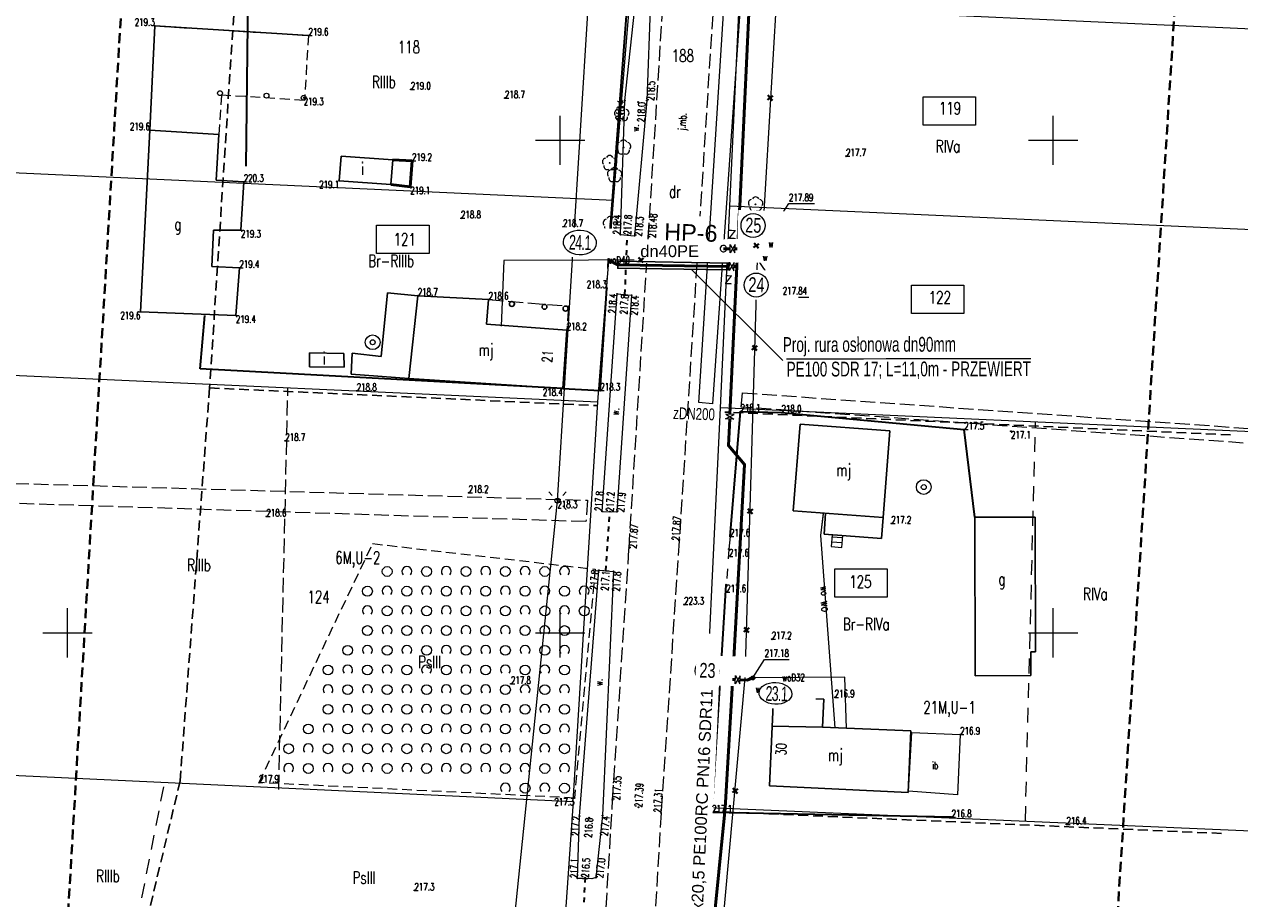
# Model space of a CAD drawing. Header units: metres. Extents: x 7496982 to 7497528, y 5603168 to 5605598.
# Tile 37 of 74: x 7497096 to 7497219, y 5604073 to 5604162. Entities that reach past the tile are written whole.
import ezdxf
from ezdxf.enums import TextEntityAlignment as Align

# ---------------------------------------------------------------- set-up
doc = ezdxf.new("R2010")
doc.units = ezdxf.units.M
doc.header["$MEASUREMENT"] = 0
for name, pattern in [('1', [0]), ('1_SUEP_A', [0]), ('1_SUEP_B', [0]), ('1_SUWP', [0]), ('2', [1.5, 1, -0.5]), ('2_OTDI', [0]), ('2_OTDN_A', [2, 1, -1]), ('2_OTKJ', [2, 1.5, -0.5]), ('2_OTKR', [0]), ('2_OTKR_A', [2, 1, -1]), ('2_OTKZ_A', [1, 0.5, -0.5]), ('2_OTOB', [2, 1, -1]), ('2_OTOF', [0]), ('2_OTOO', [0]), ('2_OTZK', [1.5, 1, -0.5]), ('4', [2.5, 1.5, -1]), ('7', [2, 1.5, -0.5]), ('BUD', [0]), ('GDE', [0]), ('GUK', [2, 1.5, -0.5])]:
    doc.linetypes.add(name, pattern=pattern)
doc.layers.get('0').update_dxf_attribs({"color": 250, "linetype": 'CONTINUOUS', "lineweight": 100})
for name, color, linetype, lineweight in [('! IS_opis woda', 7, 'CONTINUOUS', 9), ('! IS_woda', 5, 'CONTINUOUS', 50), ('! r.o.', 7, 'CONTINUOUS', 30), ('!!_IS_Woda', 5, 'CONTINUOUS', 50), ('!_gaz', 40, 'CONTINUOUS', 40), ('!COPIS', 7, 'CONTINUOUS', 15), ('2_granice działek', 6, 'CONTINUOUS', 20), ('_MAPA_L_0', 7, '1', 18), ('EADOD_T_0', 6, 'CONTINUOUS', 25), ('EBTOO_T_0', 14, 'CONTINUOUS', 25), ('EBTOO_T_0_T_0', 14, 'CONTINUOUS', 0), ('EBTPO_L_2', 154, '1', 18), ('EBUOA_T_1', 14, 'CONTINUOUS', 25), ('EBUPO_L_1', 14, '4', 18), ('EBUPO_L_1_L_0', 14, '1', 0), ('EBUPP_L_0', 14, 'BUD', 50), ('EBUPP_L_1', 250, 'BUD', 30), ('EBUPP_L_3', 250, 'BUD', 30), ('EDZPD_L_0', 3, 'GDE', 18), ('EDZPP_T_0', 7, 'CONTINUOUS', 18), ('EDZTD_T_0', 3, 'CONTINUOUS', 18), ('EKLPK_L_0', 90, 'GUK', 18), ('EKLTK_T_0', 90, 'CONTINUOUS', 25), ('EUZOU_T_0', 90, 'CONTINUOUS', 25), ('EUZPU_L_0', 90, '4', 18), ('OTD_E_T_7', 7, 'CONTINUOUS', 0), ('OTD_L_12', 7, '2_OTDN_A', 18), ('OTD_L_14', 7, '2_OTDI', 18), ('OTK_E_T_0', 7, 'CONTINUOUS', 0), ('OTK_E_T_4', 7, 'CONTINUOUS', 0), ('OTK_L_0', 7, '2_OTKJ', 18), ('OTK_L_5', 7, '2_OTKR_A', 18), ('OTK_L_8', 7, '2_OTKZ_A', 35), ('OTO_L_0', 7, '2_OTOO', 35), ('OTO_L_1', 7, '2_OTOB', 18), ('OTO_L_2', 7, '2_OTOF', 18), ('OTR_T_0', 7, 'CONTINUOUS', 18), ('OTR_T_1', 7, 'CONTINUOUS', 18), ('OTZ_L_1', 7, '2_OTZK', 18), ('OTZ_T_0', 3, 'CONTINUOUS', 18), ('PLAN_L_0', 214, '2', 30), ('PLAN_T_0', 214, 'CONTINUOUS', 30), ('SUE_T_3', 7, 'CONTINUOUS', 18), ('SUEP_L_0', 1, '1_SUEP_A', 18), ('SUP_T_2', 7, 'CONTINUOUS', 18), ('SUW_E_T_2', 5, 'CONTINUOUS', 0), ('SUW_T_2', 5, 'CONTINUOUS', 18), ('SUW_T_3', 5, 'CONTINUOUS', 18), ('SUW_T_5', 5, 'CONTINUOUS', 18), ('SUWP_E_T_0', 5, 'CONTINUOUS', 0), ('SUWP_L_0', 5, '1_SUWP', 18), ('SUWR_T_0', 5, 'CONTINUOUS', 18), ('SZZPZ_T_0_T_0', 7, 'CONTINUOUS', 0), ('UEEPA_T_2_T_0', 1, 'CONTINUOUS', 0), ('UWWOO_T_0_T_0', 5, 'CONTINUOUS', 0), ('UWWPO_L_0_L_0', 5, '1', 0), ('ZAKRES_L_0', 1, '2', 40), ('ZAKRES_L_0_a', 1, '2', 40)]:
    doc.layers.add(name, color=color, linetype=linetype, lineweight=lineweight)
doc.layers.add('view', color=7, linetype='CONTINUOUS')
doc.styles.add('ARIAL', font='arial.ttf', dxfattribs={"width": 0.8})
doc.styles.add('R', font='arial.ttf')
doc.styles.get("Standard").update_dxf_attribs({"font": 'Simplex.SHX', "width": 0.75})

# ---------------------------------------------------------------- blocks, each defined once
blk = doc.blocks.new('1_SUEO_W')
at = {"linetype": 'Continuous'}
for p, q in [((-0.53035, 0.53035), (-0.8839, 0.8839)), ((0.53035, 0.53035), (0.8839, 0.8839)), ((-0.53035, -0.53035), (-0.8839, -0.8839)), ((0.53035, -0.53035), (0.8839, -0.8839))]:
    blk.add_line(p, q, dxfattribs=at)
blk.add_circle((0, 0), 0.025, dxfattribs=at)
blk = doc.blocks.new('2_OTZK')
at = {"linetype": 'Continuous'}
for centre in [(-1, 1), (1, -1)]:
    blk.add_circle(centre, 0.5, dxfattribs=at)
for centre, start, end in [((1, 1), 318.5904, 221.4096), ((-1, -1), 318.7031, 221.2969)]:
    blk.add_arc(centre, 0.5, start, end, dxfattribs=at)
blk = doc.blocks.new('BUJ')
at = {"linetype": 'Continuous'}
blk.add_circle((0, 0), 0.25, dxfattribs=at)
blk = doc.blocks.new('GRT')
at = {"linetype": 'Continuous'}
blk.add_circle((0, 0), 0.25, dxfattribs=at)
blk = doc.blocks.new('1_SUPP')
at = {"linetype": 'Continuous'}
blk.add_circle((0, 0), 0.25, dxfattribs=at)
blk = doc.blocks.new('1_SUWH')
at = {"linetype": 'Continuous'}
for p, q in [((0, 1), (-0.35355, 0.64645)), ((0, 1), (0.35355, 0.64645)), ((0, 0.5), (0, 1))]:
    blk.add_line(p, q, dxfattribs=at)
blk.add_circle((0, 0), 0.5, dxfattribs=at)
blk = doc.blocks.new('1_SUWS')
at = {"linetype": 'Continuous'}
for radius in [0.75, 0.25]:
    blk.add_circle((0, 0), radius, dxfattribs=at)
blk = doc.blocks.new('1_SUWW')
at = {"linetype": 'Continuous'}
for radius in [0.2, 0.175, 0.15, 0.125, 0.1, 0.075, 0.05, 0.025, 0.00715]:
    blk.add_circle((0, 0), radius, dxfattribs=at)
blk = doc.blocks.new('1_SUPS')
at = {"linetype": 'Continuous'}
blk.add_circle((0, 0), 0.0625, dxfattribs=at)
blk = doc.blocks.new('2_OTZL')
at = {"linetype": 'Continuous'}
blk.add_circle((0, 0), 0.045, dxfattribs=at)
for centre, start, end in [((-0.36, 0.12), 102.1445, 221.86), ((0, 0.38), 30.1401, 149.8599), ((0.36, 0.12), 318.14, 77.8555), ((-0.22, -0.3), 174.1482, 293.8542), ((0.22, -0.3), 246.1458, 5.8518)]:
    blk.add_arc(centre, 0.375, start, end, dxfattribs=at)
blk = doc.blocks.new('2_OTRS')
at = {"linetype": 'Continuous'}
blk.add_circle((0, 0), 0.045, dxfattribs=at)
blk = doc.blocks.new('2_OTRN')
at = {"linetype": 'Continuous'}
blk.add_circle((0, 0), 0.045, dxfattribs=at)
blk = doc.blocks.new('DLI')
at = {"linetype": 'Continuous'}
blk.add_circle((0, 0), 0.045, dxfattribs=at)
for centre, start, end in [((-0.36, 0.12), 102.1445, 221.86), ((0, 0.38), 30.1401, 149.8599), ((0.36, 0.12), 318.14, 77.8555), ((-0.22, -0.3), 174.1482, 293.8542), ((0.22, -0.3), 246.1458, 5.8518)]:
    blk.add_arc(centre, 0.375, start, end, dxfattribs=at)
blk = doc.blocks.new('SLS')
at = {"linetype": 'Continuous'}
blk.add_circle((0, 0), 0.25, dxfattribs=at)
blk = doc.blocks.new('LAT')
at = {"linetype": 'Continuous'}
for p, q in [((-0.53035, 0.53035), (-0.8839, 0.8839)), ((0.53035, 0.53035), (0.8839, 0.8839)), ((-0.53035, -0.53035), (-0.8839, -0.8839)), ((0.53035, -0.53035), (0.8839, -0.8839))]:
    blk.add_line(p, q, dxfattribs=at)
blk = doc.blocks.new('krzyż')
at = {"layer": '!_gaz', "color": 1, "linetype": 'ByBlock'}
for points in [[(-0.49, 0.45), (0.49, -0.45)], [(-0.43, -0.58), (0.4, 0.54)]]:
    blk.add_lwpolyline(points, dxfattribs=at)
blk = doc.blocks.new('Hydrant_P-Poż_215')
at = {"layer": 'view', "color": 5, "linetype": 'Continuous', "const_width": 0.005}
for points in [[(0.12, 0.03, 1.579272), (-0.05, -0.11)], [(0.05, -0.11, 0.219529), (0.11, -0.03)]]:
    blk.add_lwpolyline(points, format="xyb", dxfattribs=at)
blk.add_lwpolyline([(-0.1, 0, 1), (0.1, 0, 1)], format="xyb", close=True, dxfattribs=at)
for points in [[(0.1, 0.03), (0.13, 0.03)], [(0.1, 0.03), (0.1, -0.03)], [(0.1, 0.01), (0.1, 0.01)], [(0.13, -0.03), (0.13, 0.03)], [(-0.05, -0.09), (-0.05, -0.15)], [(0.05, -0.15), (-0.05, -0.15)], [(0.05, -0.09), (0.05, -0.15)], [(0.1, -0.01), (0.1, -0.01)], [(0.1, -0.03), (0.13, -0.03)]]:
    blk.add_lwpolyline(points, dxfattribs=at)

msp = doc.modelspace()

# ---------------------------------------------------------------- linework, layer by layer
at = {"layer": '! IS_woda', "linetype": 'Continuous'}
for points in [[(7497181.81268, 5604392.82949), (7497180.82927, 5604372.77346), (7497179.33016, 5604342.19979), (7497179.08177, 5604337.13408), (7497178.19271, 5604315.69347), (7497178.02149, 5604311.37285), (7497177.11554, 5604285.81735), (7497177.05669, 5604284.09051), (7497176.68777, 5604279.23079), (7497176.35692, 5604269.93232), (7497175.31386, 5604268.98483), (7497175.2387, 5604266.42864), (7497174.25034, 5604249.37373), (7497172.62902, 5604237.28557), (7497171.86829, 5604221.45711), (7497171.05889, 5604203.91297), (7497171.03487, 5604203.40292), (7497170.99456, 5604202.49266), (7497170.08889, 5604183.32292), (7497170.08889, 5604183.32292), (7497169.90896, 5604179.50769), (7497169.1589, 5604163.60307), (7497168.2089, 5604143.30301), (7497168.19109, 5604142.92654)], [(7497168.19109, 5604142.92654), (7497167.91905, 5604137.17448), (7497167.4825, 5604127.94383), (7497167.21442, 5604122.18423)], [(7497167.19213, 5604121.70518), (7497167.06667, 5604119.00966), (7497168.70659, 5604117.09104), (7497167.50514, 5604095.5345), (7497166.72676, 5604082.18713), (7497164.81883, 5604063.1353)]]:
    msp.add_lwpolyline(points, dxfattribs=at)
at = {"layer": '!!_IS_Woda', "lineweight": 13}
msp.add_lwpolyline([(7497166.76673, 5604121.71412), (7497167.63432, 5604122.1754), (7497166.79099, 5604122.19313), (7497167.61007, 5604121.6964)], close=True, dxfattribs=at)
at = {"layer": '2_granice działek', "linetype": 'Continuous', "lineweight": 0}
for points in [[(7497186.82575, 5604154.40599), (7497192.13764, 5604154.40599), (7497192.13764, 5604151.53265), (7497186.82575, 5604151.53265)], [(7497185.63341, 5604135.28738), (7497190.94529, 5604135.28738), (7497190.94529, 5604132.41404), (7497185.63341, 5604132.41404)], [(7497177.84559, 5604106.49098), (7497183.15747, 5604106.49098), (7497183.15747, 5604103.61764), (7497177.84559, 5604103.61764)]]:
    msp.add_lwpolyline(points, close=True, dxfattribs=at)
at = {"layer": '2_granice działek', "color": 4, "linetype": 'Continuous', "lineweight": 0}
msp.add_lwpolyline([(7497131.36499, 5604141.37791), (7497136.67688, 5604141.37791), (7497136.67688, 5604138.50457), (7497131.36499, 5604138.50457)], close=True, dxfattribs=at)
at = {"layer": '_MAPA_L_0', "linetype": '1'}
for p, q in [((7497150, 5604147.5), (7497150, 5604152.5)), ((7497200, 5604147.5), (7497200, 5604152.5)), ((7497147.5, 5604150), (7497152.5, 5604150)), ((7497197.5, 5604150), (7497202.5, 5604150)), ((7497100, 5604097.5), (7497100, 5604102.5)), ((7497150, 5604097.5), (7497150, 5604102.5)), ((7497200, 5604097.5), (7497200, 5604102.5)), ((7497097.5, 5604100), (7497102.5, 5604100)), ((7497147.5, 5604100), (7497152.5, 5604100)), ((7497197.5, 5604100), (7497202.5, 5604100))]:
    msp.add_line(p, q, dxfattribs=at)
at = {"layer": 'EBTPO_L_2', "linetype": '1'}
for p, q in [((7497177.58435, 5604109.94659), (7497177.49176, 5604108.74294)), ((7497178.57, 5604108.66), (7497178.66259, 5604109.86365)), ((7497177.49176, 5604108.74294), (7497178.57, 5604108.66)), ((7497177.53011, 5604109.24147), (7497178.60835, 5604109.15853)), ((7497177.56846, 5604109.74), (7497178.6467, 5604109.65705))]:
    msp.add_line(p, q, dxfattribs=at)
at = {"layer": 'EBUPO_L_1', "linetype": '7'}
for p, q in [((7497108.841, 5604161.62), (7497124.449, 5604160.644)), ((7497142.73, 5604133.827), (7497150.83, 5604133.16)), ((7497150.83, 5604133.16), (7497150.655, 5604130.73))]:
    msp.add_line(p, q, dxfattribs=at)
at = {"layer": 'EBUPO_L_1', "linetype": '2'}
for p, q in [((7497124.449, 5604160.644), (7497124.03706, 5604154.05641)), ((7497115.622, 5604154.583), (7497115.348, 5604150.585)), ((7497124.03706, 5604154.05641), (7497115.622, 5604154.583))]:
    msp.add_line(p, q, dxfattribs=at)
at = {"layer": 'EBUPO_L_1_L_0', "linetype": '7'}
for p, q in [((7497142.73, 5604133.827), (7497150.83, 5604133.16)), ((7497150.83, 5604133.16), (7497150.655, 5604130.73))]:
    msp.add_line(p, q, dxfattribs=at)
at = {"layer": 'EBUPP_L_0', "linetype": '1'}
for p, q in [((7497134.953, 5604147.926), (7497133.005, 5604148.011)), ((7497134.776, 5604145.285), (7497134.953, 5604147.926)), ((7497132.813, 5604145.499), (7497134.776, 5604145.285))]:
    msp.add_line(p, q, dxfattribs=at)
at = {"layer": 'EBUPP_L_1', "linetype": '1'}
for p, q in [((7497108.841, 5604161.62), (7497108.354, 5604151.026)), ((7497124.449, 5604160.644), (7497108.841, 5604161.62)), ((7497107.385, 5604132.59), (7497108.354, 5604151.026)), ((7497108.354, 5604151.026), (7497115.348, 5604150.585)), ((7497115.348, 5604150.585), (7497115.08958, 5604145.94347)), ((7497127.56, 5604145.885), (7497127.757, 5604148.394)), ((7497127.757, 5604148.394), (7497133.005, 5604148.011)), ((7497133.005, 5604148.011), (7497132.813, 5604145.499)), ((7497117.882, 5604145.788), (7497115.08958, 5604145.94347)), ((7497117.882, 5604145.788), (7497117.597, 5604140.888)), ((7497132.813, 5604145.499), (7497127.56, 5604145.885)), ((7497114.807, 5604140.868), (7497114.636, 5604137.171)), ((7497117.597, 5604140.888), (7497114.807, 5604140.868)), ((7497114.636, 5604137.171), (7497117.436, 5604137.043)), ((7497117.436, 5604137.043), (7497117.077, 5604132.221)), ((7497131.835, 5604128.043), (7497132.47, 5604134.497)), ((7497135.539, 5604134.222), (7497134.642, 5604125.818)), ((7497142.73, 5604133.827), (7497135.539, 5604134.222)), ((7497142.508, 5604131.346), (7497142.73, 5604133.827)), ((7497107.385, 5604132.59), (7497117.077, 5604132.221)), ((7497150.655, 5604130.73), (7497142.508, 5604131.346)), ((7497150.655, 5604130.73), (7497150.25, 5604124.812)), ((7497124.539, 5604127), (7497124.542, 5604128.419)), ((7497124.542, 5604128.419), (7497128.019, 5604128.34)), ((7497128.056, 5604126.96), (7497128.019, 5604128.34)), ((7497128.891, 5604128.379), (7497128.776, 5604126.254)), ((7497128.891, 5604128.379), (7497131.835, 5604128.043)), ((7497128.056, 5604126.96), (7497124.539, 5604127)), ((7497128.776, 5604126.254), (7497134.642, 5604125.818)), ((7497134.642, 5604125.818), (7497150.25, 5604124.812)), ((7497174.35, 5604121.19), (7497173.62, 5604112.39)), ((7497183.45, 5604120.49), (7497174.35, 5604121.19)), ((7497182.77276, 5604111.68594), (7497183.45, 5604120.49)), ((7497173.62, 5604112.39), (7497182.77276, 5604111.68594)), ((7497176.76, 5604110.01), (7497176.92353, 5604112.13588)), ((7497182.77276, 5604111.68594), (7497182.60924, 5604109.56006)), ((7497176.76, 5604110.01), (7497182.60924, 5604109.56006)), ((7497171.22, 5604084.45), (7497171.64, 5604093.45)), ((7497171.64, 5604093.45), (7497176.74, 5604093.24)), ((7497176.74, 5604093.24), (7497176.62293, 5604090.39691)), ((7497185.56, 5604090.04), (7497176.62293, 5604090.39691)), ((7497185.31, 5604083.78), (7497185.56, 5604090.04)), ((7497185.31, 5604083.78), (7497171.22, 5604084.45))]:
    msp.add_line(p, q, dxfattribs=at)
at = {"layer": 'EBUPP_L_1', "linetype": 'BUD'}
for p, q in [((7497132.47, 5604134.497), (7497135.539, 5604134.222)), ((7497171.5, 5604090.5), (7497176.62293, 5604090.39691))]:
    msp.add_line(p, q, dxfattribs=at)
at = {"layer": 'EBUPP_L_3', "linetype": '1'}
for p, q in [((7497192.05898, 5604111.72631), (7497198.18466, 5604111.74199)), ((7497192.10017, 5604095.63172), (7497192.05898, 5604111.72631)), ((7497198.18466, 5604111.74199), (7497198.21968, 5604098.05886)), ((7497198.21968, 5604098.05886), (7497197.73046, 5604098.05761)), ((7497197.73046, 5604098.05761), (7497197.73663, 5604095.64614)), ((7497197.73663, 5604095.64614), (7497192.10017, 5604095.63172))]:
    msp.add_line(p, q, dxfattribs=at)
at = {"layer": 'EDZPD_L_0', "linetype": 'GDE'}
for p, q in [((7497155.4113, 5604143.889), (7497157.04, 5604164.16)), ((7497167.21, 5604143.35), (7497168.16, 5604163.65)), ((7497278.34754, 5604158.6208), (7497168.16, 5604163.65)), ((7497166.24, 5604122.84), (7497167.21, 5604143.35)), ((7497167.21, 5604143.35), (7497277.42004, 5604138.32771)), ((7497151.3, 5604082.85), (7497153.8148, 5604123.4515)), ((7497164.33, 5604082.29), (7497166.24, 5604122.84)), ((7497276.48475, 5604117.8642), (7497166.24, 5604122.84)), ((7497058.08173, 5604087.23815), (7497151.3, 5604082.85)), ((7497151.3, 5604082.85), (7497149.84, 5604062.14)), ((7497163.34, 5604061.41), (7497164.33, 5604082.29)), ((7497164.33, 5604082.29), (7497274.64242, 5604077.5553))]:
    msp.add_line(p, q, dxfattribs=at)
at = {"layer": 'EDZPD_L_0', "linetype": '1'}
for p, q in [((7497155.4113, 5604143.889), (7497061.90477, 5604148.19014)), ((7497153.8148, 5604123.4515), (7497155.4113, 5604143.889)), ((7497060.61817, 5604127.67735), (7497153.8148, 5604123.4515))]:
    msp.add_line(p, q, dxfattribs=at)
at = {"layer": 'EKLPK_L_0', "linetype": 'GUK'}
msp.add_line((7497121.42595, 5604084.07672), (7497122.35883, 5604124.87782), dxfattribs=at)
at = {"layer": 'EUZPU_L_0', "linetype": '4'}
for p, q in [((7497197.18905, 5604080.87966), (7497198.22596, 5604121.39634)), ((7497101.74664, 5604043.65021), (7497109.80448, 5604084.56936))]:
    msp.add_line(p, q, dxfattribs=at)
at = {"layer": 'OTD_L_12', "linetype": '2_OTDN_A'}
for p, q in [((7497156.112, 5604140.419), (7497157.533, 5604140.296)), ((7497155.758, 5604134.407), (7497157.229, 5604134.278)), ((7497154.246, 5604112.322), (7497155.735, 5604112.275)), ((7497153.912, 5604106.352), (7497155.39, 5604106.231)), ((7497151.75, 5604075.07), (7497153.19, 5604075))]:
    msp.add_line(p, q, dxfattribs=at)
at = {"layer": 'OTD_L_14', "linetype": '2_OTDI'}
for p, q in [((7497185.32049, 5604083.92809), (7497185.67942, 5604089.85664)), ((7497185.67942, 5604089.85664), (7497190.58, 5604089.67)), ((7497190.58, 5604089.67), (7497190.29, 5604083.56)), ((7497190.29, 5604083.56), (7497185.32049, 5604083.92809))]:
    msp.add_line(p, q, dxfattribs=at)
at = {"layer": 'OTK_L_0', "linetype": '2_OTKJ'}
for p, q in [((7497158.932, 5604140.118), (7497160.423, 5604164.076)), ((7497165.589, 5604164.762), (7497163.985, 5604139.48)), ((7497156.977, 5604108.584), (7497158.932, 5604140.118)), ((7497163.985, 5604139.48), (7497162.07, 5604109.348)), ((7497168.363, 5604122.91839), (7497168.4777, 5604124.35859)), ((7497168.4777, 5604124.35859), (7497279.31394, 5604116.56619)), ((7497279.13696, 5604114.97335), (7497168.363, 5604122.91839)), ((7497030.59341, 5604117.05666), (7497152.74499, 5604113.45447)), ((7497152.5975, 5604111.27906), (7497030.88838, 5604115.16884)), ((7497152.74499, 5604113.45447), (7497152.5975, 5604111.27906)), ((7497155.31, 5604083.03), (7497156.977, 5604108.584)), ((7497162.07, 5604109.348), (7497160.22, 5604081.72)), ((7497154.17, 5604064.1), (7497155.31, 5604083.03)), ((7497160.22, 5604081.72), (7497159.17, 5604063.5))]:
    msp.add_line(p, q, dxfattribs=at)
at = {"layer": 'OTK_L_5', "linetype": '2_OTKR'}
for p, q in [((7497164.06495, 5604123.38434), (7497169.166, 5604204.017)), ((7497171.09653, 5604204.05708), (7497165.42919, 5604123.23685)), ((7497156.563, 5604154.045), (7497157.677, 5604164.381)), ((7497159.158, 5604164.289), (7497158.787, 5604154.029)), ((7497156.112, 5604140.419), (7497156.563, 5604154.045)), ((7497158.787, 5604154.029), (7497157.533, 5604140.296)), ((7497156.112, 5604140.419), (7497157.533, 5604140.296)), ((7497154.246, 5604112.322), (7497155.758, 5604134.407)), ((7497157.229, 5604134.278), (7497155.735, 5604112.275)), ((7497155.758, 5604134.407), (7497157.229, 5604134.278)), ((7497165.42919, 5604123.23685), (7497164.06495, 5604123.38434)), ((7497154.246, 5604112.322), (7497155.735, 5604112.275)), ((7497151.958, 5604081.382), (7497153.912, 5604106.352)), ((7497153.912, 5604106.352), (7497155.39, 5604106.231)), ((7497155.39, 5604106.231), (7497154.28, 5604081.431)), ((7497154.28, 5604081.431), (7497153.61, 5604075.14)), ((7497151.75, 5604075.07), (7497151.958, 5604081.382)), ((7497153.19, 5604075), (7497151.75, 5604075.07)), ((7497153.61, 5604075.14), (7497153.19, 5604075))]:
    msp.add_line(p, q, dxfattribs=at)
at = {"layer": 'OTK_L_8', "linetype": '2_OTKZ_A'}
for p, q in [((7497156.558, 5604134.353), (7497156.811, 5604140.419)), ((7497154.616, 5604106.286), (7497155.032, 5604112.3)), ((7497152.51, 5604075.13), (7497152.21, 5604068.94))]:
    msp.add_line(p, q, dxfattribs=at)
at = {"layer": 'OTO_L_0', "linetype": '2_OTOO'}
for p, q in [((7497118.1233, 5604147.37608), (7497118.3559, 5604165.99064)), ((7497155.06988, 5604140.78768), (7497156.854, 5604164.479)), ((7497154.06, 5604124.584), (7497154.715, 5604135.003)), ((7497113.44956, 5604126.78775), (7497113.92151, 5604132.21521)), ((7497150.25, 5604124.812), (7497113.44956, 5604126.78775)), ((7497150.25, 5604124.812), (7497154.06, 5604124.584)), ((7497167.228, 5604109.781), (7497168.29, 5604122.46)), ((7497168.29, 5604122.46), (7497172.449, 5604122.355)), ((7497172.449, 5604122.355), (7497190.998, 5604120.63)), ((7497192.05898, 5604111.72631), (7497190.998, 5604120.63)), ((7497165.4, 5604081.74), (7497166.834, 5604104.876)), ((7497189.71, 5604081.26), (7497165.4, 5604081.74))]:
    msp.add_line(p, q, dxfattribs=at)
at = {"layer": 'OTO_L_1', "linetype": '2_OTOB'}
for p, q in [((7497154.71, 5604135), (7497154.95466, 5604139.49718)), ((7497167.116, 5604108.493), (7497166.834, 5604104.876))]:
    msp.add_line(p, q, dxfattribs=at)
at = {"layer": 'OTO_L_2', "linetype": '2_OTOF'}
for p, q in [((7497154.95466, 5604139.49718), (7497155.06988, 5604140.78768)), ((7497167.228, 5604109.781), (7497167.116, 5604108.493))]:
    msp.add_line(p, q, dxfattribs=at)
at = {"layer": 'OTZ_L_1', "linetype": '2_OTZK'}
for p, q in [((7497119.43, 5604084.78), (7497130.95, 5604109.05)), ((7497130.95, 5604109.05), (7497153.53, 5604106.45)), ((7497153.53, 5604106.45), (7497151.43, 5604083.22)), ((7497151.43, 5604083.22), (7497119.43, 5604084.78))]:
    msp.add_line(p, q, dxfattribs=at)
at = {"layer": 'PLAN_L_0', "linetype": '2'}
for p, q in [((7497117.05164, 5604165.6863), (7497114.41388, 5604124.85807)), ((7497114.41388, 5604124.85807), (7497111.42289, 5604084.96129)), ((7497114.41388, 5604124.85807), (7497153.74989, 5604123.07007)), ((7497218.01142, 5604120.08474), (7497166.71096, 5604122.41217)), ((7497111.42289, 5604084.96129), (7497099.39783, 5604034.45604)), ((7497217.10954, 5604079.62623), (7497164.40292, 5604081.90517))]:
    msp.add_line(p, q, dxfattribs=at)
at = {"layer": 'SUEP_L_0', "linetype": '1_SUEP_B'}
for p, q in [((7497149.71, 5604113.41), (7497152.82201, 5604163.485)), ((7497144.54788, 5604063.1199), (7497149.71, 5604113.41))]:
    msp.add_line(p, q, dxfattribs=at)
at = {"layer": 'SUWP_L_0', "linetype": '1_SUWP'}
for p, q in [((7497172.6351, 5604176.52957), (7497170.44684, 5604139.32281)), ((7497170.44684, 5604139.32281), (7497169.66688, 5604139.20191)), ((7497170.44684, 5604139.32281), (7497169.9984, 5604137.89214)), ((7497144.2698, 5604137.80193), (7497144.00748, 5604131.11261)), ((7497169.9984, 5604137.89214), (7497144.2698, 5604137.80193)), ((7497168.76738, 5604095.46945), (7497169.9984, 5604137.89214)), ((7497176.67576, 5604112.15494), (7497176.39, 5604109.87)), ((7497176.39, 5604109.87), (7497177.86585, 5604090.34727)), ((7497169.54628, 5604095.41672), (7497168.76738, 5604095.46945)), ((7497178.88357, 5604095.49235), (7497169.54628, 5604095.41672)), ((7497179.03348, 5604090.2758), (7497178.88357, 5604095.49235))]:
    msp.add_line(p, q, dxfattribs=at)
at = {"layer": 'SUWR_T_0', "linetype": 'Continuous', "lineweight": 0}
for p, q in [((7497170.44684, 5604139.32281), (7497173.20016, 5604143.56707)), ((7497173.20016, 5604143.56707), (7497175.80585, 5604143.56707)), ((7497169.9984, 5604137.89214), (7497172.56813, 5604134.08672)), ((7497172.56813, 5604134.08672), (7497175.22811, 5604134.08672)), ((7497169.54628, 5604095.41672), (7497170.73034, 5604097.2942)), ((7497170.73034, 5604097.2942), (7497173.22746, 5604097.2942))]:
    msp.add_line(p, q, dxfattribs=at)
at = {"layer": 'UWWPO_L_0_L_0', "linetype": '1'}
for p, q in [((7497176.67, 5604112.08), (7497176.39, 5604109.87)), ((7497176.67, 5604112.08), (7497176.67576, 5604112.15494)), ((7497176.39, 5604109.87), (7497177.86585, 5604090.34727))]:
    msp.add_line(p, q, dxfattribs=at)
at = {"layer": 'ZAKRES_L_0', "linetype": '2'}
for p, q in [((7497095.91544, 5604001.14858), (7497109.18289, 5604226.92011)), ((7497216.13649, 5604223.4476), (7497199.8975, 5603966.06505))]:
    msp.add_line(p, q, dxfattribs=at)
at = {"layer": 'ZAKRES_L_0_a', "linetype": '2'}
for p, q in [((7497095.91544, 5604001.14858), (7497109.18289, 5604226.92011)), ((7497216.13649, 5604223.4476), (7497199.8975, 5603966.06505))]:
    msp.add_line(p, q, dxfattribs=at)

# ---------------------------------------------------------------- block references
at = {"layer": '!_gaz', "linetype": 'ByBlock', "transparency": 33554687, "xscale": 0.5, "yscale": 0.5, "zscale": 0.5, "rotation": 77.69848993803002}
for p in [(7497171.29019, 5604154.31635), (7497166.17243, 5604137.89256), (7497169.712, 5604128.92827), (7497169.26122, 5604112.34388), (7497168.8911, 5604100.29512), (7497167.73946, 5604083.95588)]:
    msp.add_blockref('krzyż', p, dxfattribs=at)
at = {"layer": 'EBTOO_T_0'}
for p in [(7497145.08595, 5604133.38373), (7497148.39474, 5604133.09441), (7497150.53743, 5604132.91249)]:
    msp.add_blockref('BUJ', p, dxfattribs=at)
at = {"layer": 'EBTOO_T_0_T_0'}
for p in [(7497145.08595, 5604133.38373), (7497148.39474, 5604133.09441), (7497150.53743, 5604132.91249)]:
    msp.add_blockref('BUJ', p, dxfattribs=at)
at = {"layer": 'EDZPP_T_0'}
for p in [(7497115.46556, 5604154.78201), (7497120.186, 5604154.53), (7497123.959, 5604154.315)]:
    msp.add_blockref('GRT', p, dxfattribs=at)
at = {"layer": 'OTR_T_0'}
for p, rotation in [((7497158.932, 5604140.118), 86.43884796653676), ((7497163.985, 5604139.48), 86.36978109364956), ((7497156.977, 5604108.584), 86.45239906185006), ((7497162.07, 5604109.348), 86.36352464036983), ((7497155.31, 5604083.03), 86.8745593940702), ((7497157.93, 5604082.28), 86.8745593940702), ((7497160.22, 5604081.72), 86.8745593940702)]:
    msp.add_blockref('2_OTRS', p, dxfattribs=dict(at, rotation=rotation))
at = {"layer": 'OTR_T_1'}
for p in [(7497108.841, 5604161.62), (7497124.449, 5604160.644), (7497123.959, 5604154.315), (7497134.833, 5604155.166), (7497144.385, 5604154.289), (7497108.354, 5604151.026), (7497178.99679, 5604148.37607), (7497134.953, 5604147.926), (7497117.882, 5604145.788), (7497127.56, 5604145.885), (7497134.776, 5604145.285), (7497139.922, 5604142.078), (7497117.597, 5604140.888), (7497150.281, 5604141.218), (7497117.436, 5604137.043), (7497154.71, 5604135), (7497135.539, 5604134.222), (7497142.73, 5604133.827), (7497107.385, 5604132.59), (7497117.077, 5604132.221), (7497150.655, 5604130.73), (7497174.02542, 5604128.56589), (7497129.345, 5604124.559), (7497150.25, 5604124.812), (7497154.06, 5604124.584), (7497168.29, 5604122.46), (7497172.449, 5604122.355), (7497190.998, 5604120.63), (7497195.73125, 5604120.46142), (7497122.09542, 5604119.48532), (7497140.70042, 5604114.21264), (7497149.71, 5604113.41), (7497120.17655, 5604111.80416), (7497183.59155, 5604111.09075), (7497167.228, 5604109.781), (7497167.116, 5604108.493), (7497166.834, 5604104.876), (7497162.56, 5604102.86), (7497171.45146, 5604099.33922), (7497144.98975, 5604094.8083), (7497177.84119, 5604093.44201), (7497190.58, 5604089.67), (7497119.43, 5604084.78), (7497151.43, 5604083.22), (7497165.4, 5604081.74), (7497189.71, 5604081.26), (7497201.36655, 5604080.53642), (7497151.75, 5604075.07), (7497152.51, 5604075.13), (7497153.61, 5604075.14), (7497135.2, 5604073.84)]:
    msp.add_blockref('2_OTRN', p, dxfattribs=at)
for p, rotation in [((7497156.563, 5604154.045), 83.84848506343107), ((7497157.903, 5604153.878), 87.36942025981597), ((7497158.787, 5604154.029), 87.92908596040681), ((7497156.112, 5604140.419), 88.10429397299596), ((7497156.811, 5604140.419), 87.95222664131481), ((7497157.533, 5604140.296), 84.78263637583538), ((7497155.758, 5604134.407), 86.08348688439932), ((7497156.558, 5604134.353), 86.25295753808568), ((7497157.229, 5604134.278), 86.11558877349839), ((7497154.246, 5604112.322), 86.02125020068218), ((7497155.032, 5604112.3), 87.16689149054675), ((7497155.735, 5604112.275), 86.11558877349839), ((7497153.912, 5604106.352), 85.52548774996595), ((7497154.616, 5604106.286), 87.17189118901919), ((7497155.39, 5604106.231), 87.43725769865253), ((7497151.958, 5604081.382), 85.52548774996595), ((7497154.28, 5604081.431), 87.43725769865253), ((7497152.927, 5604081.216), 87.15222024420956)]:
    msp.add_blockref('2_OTRN', p, dxfattribs=dict(at, rotation=rotation))
at = {"layer": 'OTZ_L_1'}
for p in [(7497133.43, 5604105.22), (7497137.43, 5604105.22), (7497141.43, 5604105.22), (7497145.43, 5604105.22), (7497149.43, 5604105.22), (7497131.43, 5604103.22), (7497135.43, 5604103.22), (7497139.43, 5604103.22), (7497143.43, 5604103.22), (7497147.43, 5604103.22), (7497151.43, 5604103.22), (7497133.43, 5604101.22), (7497137.43, 5604101.22), (7497141.43, 5604101.22), (7497145.43, 5604101.22), (7497149.43, 5604101.22), (7497131.43, 5604099.22), (7497135.43, 5604099.22), (7497139.43, 5604099.22), (7497143.43, 5604099.22), (7497147.43, 5604099.22), (7497129.43, 5604097.22), (7497133.43, 5604097.22), (7497137.43, 5604097.22), (7497141.43, 5604097.22), (7497145.43, 5604097.22), (7497149.43, 5604097.22), (7497127.43, 5604095.22), (7497131.43, 5604095.22), (7497135.43, 5604095.22), (7497139.43, 5604095.22), (7497143.43, 5604095.22), (7497147.43, 5604095.22), (7497129.43, 5604093.22), (7497133.43, 5604093.22), (7497137.43, 5604093.22), (7497141.43, 5604093.22), (7497145.43, 5604093.22), (7497149.43, 5604093.22), (7497127.43, 5604091.22), (7497131.43, 5604091.22), (7497135.43, 5604091.22), (7497139.43, 5604091.22), (7497143.43, 5604091.22), (7497147.43, 5604091.22), (7497125.43, 5604089.22), (7497129.43, 5604089.22), (7497133.43, 5604089.22), (7497137.43, 5604089.22), (7497141.43, 5604089.22), (7497145.43, 5604089.22), (7497149.43, 5604089.22), (7497123.43, 5604087.22), (7497127.43, 5604087.22), (7497131.43, 5604087.22), (7497135.43, 5604087.22), (7497139.43, 5604087.22), (7497143.43, 5604087.22), (7497147.43, 5604087.22), (7497145.43, 5604085.22), (7497149.43, 5604085.22)]:
    msp.add_blockref('2_OTZK', p, dxfattribs=at)
at = {"layer": 'OTZ_T_0'}
for p in [(7497156.24, 5604152.65), (7497156.42, 5604149.28), (7497155.01, 5604147.7), (7497155.51, 5604146.48), (7497169.82, 5604143.5), (7497155.09, 5604141.51)]:
    msp.add_blockref('2_OTZL', p, dxfattribs=at)
at = {"layer": 'SUE_T_3'}
for name in ['1_SUEO_W', '1_SUPP']:
    msp.add_blockref(name, (7497149.71, 5604113.41), dxfattribs=at)
at = {"layer": 'SUP_T_2'}
msp.add_blockref('1_SUPP', (7497149.71, 5604113.41), dxfattribs=at)
at = {"layer": 'SUW_T_2'}
msp.add_blockref('1_SUWH', (7497169.66688, 5604139.20191), dxfattribs=at)
at = {"layer": 'SUW_T_3'}
for p in [(7497130.95657, 5604129.49386), (7497186.88163, 5604114.79041)]:
    msp.add_blockref('1_SUWS', p, dxfattribs=at)
at = {"layer": 'SUW_T_5'}
for p in [(7497170.44684, 5604139.32281), (7497169.9984, 5604137.89214), (7497169.54628, 5604095.41672)]:
    msp.add_blockref('1_SUWW', p, dxfattribs=at)
at = {"layer": 'SUWR_T_0'}
for p in [(7497170.44684, 5604139.32281), (7497169.9984, 5604137.89214), (7497169.54628, 5604095.41672)]:
    msp.add_blockref('1_SUPS', p, dxfattribs=at)
at = {"layer": 'SZZPZ_T_0_T_0'}
msp.add_blockref('DLI', (7497169.82, 5604143.5), dxfattribs=at)
at = {"layer": 'UEEPA_T_2_T_0'}
for name in ['LAT', 'SLS']:
    msp.add_blockref(name, (7497149.71, 5604113.41), dxfattribs=at)

# ---------------------------------------------------------------- texts
at = {"layer": '! IS_opis woda', "lineweight": 9, "style": 'R'}
msp.add_text('z', height=1.2, rotation=358, dxfattribs=at).set_placement((7497166.63976, 5604135.39951))
at = {"layer": '! IS_opis woda', "lineweight": 9, "style": 'R', "width": 0.7}
msp.add_text('zDN200', height=1.2, rotation=358, dxfattribs=at).set_placement((7497161.4315, 5604121.71005))
at = {"layer": 'EADOD_T_0', "width": 0.7}
for s, rotation, p in [('21', 86.371475, (7497148.69317, 5604128.06493)), ('30', 89.0344291, (7497172.41614, 5604088.17097))]:
    msp.add_text(s, height=1.041675, rotation=rotation, dxfattribs=at).set_placement(p, align=Align.MIDDLE)
at = {"layer": 'EBUOA_T_1', "width": 0.7}
for s, p in [('i', (7497129.78631, 5604147.74494)), ('g', (7497110.82376, 5604142.11848)), ('i', (7497125.87889, 5604128.47483)), ('mj', (7497141.71507, 5604129.35923)), ('mj', (7497178.00657, 5604117.15744)), ('g', (7497194.44292, 5604106.09695)), ('mj', (7497177.16551, 5604088.20753))]:
    msp.add_text(s, height=1.25001, dxfattribs=at).set_placement(p, align=Align.TOP_LEFT)
at = {"layer": 'EDZTD_T_0', "width": 0.7}
for s, p in [('118', (7497133.50901, 5604160.08657)), ('188', (7497161.30884, 5604159.21005)), ('119', (7497188.4222, 5604153.87658)), ('121', (7497133.08911, 5604140.56013)), ('122', (7497187.38785, 5604134.66684)), ('125', (7497179.33177, 5604105.80416)), ('124', (7497124.34634, 5604104.26964))]:
    msp.add_text(s, height=1.25001, dxfattribs=at).set_placement(p, align=Align.TOP_LEFT)
at = {"layer": 'EKLTK_T_0', "width": 0.7}
for s, p in [('RIIIb', (7497130.89516, 5604156.55316)), ('RIVa', (7497188.10147, 5604150.02781)), ('dr', (7497161.04114, 5604145.40676)), ('Br-RIIIb', (7497130.5097, 5604138.38155)), ('RIVa', (7497187.88899, 5604130.45726)), ('RIVa', (7497203.05472, 5604104.56727)), ('Br-RIVa', (7497178.6821, 5604101.50144)), ('PsIII', (7497135.57322, 5604097.65677)), ('PsIII', (7497128.91598, 5604075.76652))]:
    msp.add_text(s, height=1.25001, dxfattribs=at).set_placement(p, align=Align.TOP_LEFT)
at = {"layer": 'EUZOU_T_0', "lineweight": 13, "width": 0.7}
for p in [(7497112.13293, 5604107.49041), (7497102.8959, 5604075.93056)]:
    msp.add_text('RIIIb', height=1.25001, dxfattribs=at).set_placement(p, align=Align.TOP_LEFT)
at = {"layer": 'OTD_E_T_7', "lineweight": 9, "width": 0.7}
msp.add_text('ib', height=0.75, dxfattribs=at).set_placement((7497187.73776, 5604086.52557), align=Align.MIDDLE_LEFT)
at = {"layer": 'OTK_E_T_0', "lineweight": 9, "width": 0.7}
msp.add_text('j.mb.', height=0.75, rotation=85.2798741, dxfattribs=at).set_placement((7497162.49009, 5604151.88474), align=Align.MIDDLE)
at = {"layer": 'OTK_E_T_4', "lineweight": 9, "width": 0.7}
for rotation, p in [(89.6888432, (7497157.98444, 5604151.26291)), (86.0994968, (7497155.95179, 5604122.43808)), (88.6739591, (7497154.27479, 5604094.9686))]:
    msp.add_text('w.', height=0.75, rotation=rotation, dxfattribs=at).set_placement(p, align=Align.CENTER)
at = {"layer": 'OTR_T_0', "lineweight": 9, "width": 0.7}
for s, rotation, p in [('218.48', 86.438848, (7497158.932, 5604140.118)), ('217.87', 86.4523991, (7497156.977, 5604108.584)), ('217.35', 86.8745594, (7497155.31, 5604083.03))]:
    msp.add_text(s, height=0.75, rotation=rotation, dxfattribs=at).set_placement(p, align=Align.TOP_LEFT)
for s, rotation, p in [('218.48', 86.3697811, (7497163.985, 5604139.48)), ('217.87', 86.3635246, (7497162.07, 5604109.348)), ('217.31', 86.8745594, (7497160.22, 5604081.72))]:
    msp.add_text(s, height=0.75, rotation=rotation, dxfattribs=at).set_placement(p)
msp.add_text('217.39', height=0.75, rotation=86.8745594, dxfattribs=at).set_placement((7497157.93, 5604082.28), align=Align.MIDDLE_LEFT)
at = {"layer": 'OTR_T_1', "lineweight": 9, "width": 0.7}
for s, p in [('219.3', (7497108.841, 5604161.62)), ('219.6', (7497108.354, 5604151.026)), ('218.3', (7497154.71, 5604135))]:
    msp.add_text(s, height=0.75, dxfattribs=at).set_placement(p, align=Align.RIGHT)
for s, p in [('219.6', (7497124.449, 5604160.644)), ('219.0', (7497134.833, 5604155.166)), ('218.7', (7497144.385, 5604154.289)), ('219.2', (7497134.953, 5604147.926)), ('217.7', (7497178.99679, 5604148.37607)), ('220.3', (7497117.882, 5604145.788)), ('218.8', (7497139.922, 5604142.078)), ('218.7', (7497150.281, 5604141.218)), ('219.4', (7497117.436, 5604137.043)), ('218.7', (7497135.539, 5604134.222)), ('218.6', (7497142.73, 5604133.827)), ('218.2', (7497150.655, 5604130.73)), ('217.7', (7497174.02542, 5604128.56589)), ('218.8', (7497129.345, 5604124.559)), ('218.3', (7497154.06, 5604124.584)), ('218.1', (7497168.29, 5604122.46)), ('218.0', (7497172.449, 5604122.355)), ('217.5', (7497190.998, 5604120.63)), ('218.7', (7497122.09542, 5604119.48532)), ('218.2', (7497140.70042, 5604114.21264)), ('218.6', (7497120.17655, 5604111.80416)), ('217.2', (7497183.59155, 5604111.09075)), ('217.6', (7497167.228, 5604109.781)), ('223.3', (7497162.56, 5604102.86)), ('217.2', (7497171.45146, 5604099.33922)), ('217.8', (7497144.98975, 5604094.8083)), ('216.9', (7497177.84119, 5604093.44201)), ('216.9', (7497190.58, 5604089.67)), ('217.9', (7497119.43, 5604084.78)), ('217.1', (7497165.4, 5604081.74)), ('216.8', (7497189.71, 5604081.26)), ('216.4', (7497201.36655, 5604080.53642)), ('217.3', (7497135.2, 5604073.84))]:
    msp.add_text(s, height=0.75, dxfattribs=at).set_placement(p)
for s, rotation, p in [('218.5', 87.929086, (7497158.787, 5604154.029)), ('218.3', 84.7826364, (7497157.533, 5604140.296)), ('217.9', 86.1155888, (7497155.735, 5604112.275)), ('217.0', 83.9208304, (7497153.61, 5604075.14))]:
    msp.add_text(s, height=0.75, rotation=rotation, dxfattribs=at).set_placement(p, align=Align.TOP_LEFT)
for s, p in [('219.3', (7497123.959, 5604154.315)), ('219.1', (7497134.776, 5604145.285)), ('219.3', (7497117.597, 5604140.888)), ('219.4', (7497117.077, 5604132.221)), ('217.1', (7497195.73125, 5604120.46142)), ('218.3', (7497149.71, 5604113.41)), ('217.6', (7497167.116, 5604108.493)), ('217.6', (7497166.834, 5604104.876))]:
    msp.add_text(s, height=0.75, dxfattribs=at).set_placement(p, align=Align.TOP_LEFT)
for s, rotation, p in [('218.4', 83.8484851, (7497156.563, 5604154.045)), ('218.4', 86.0834869, (7497155.758, 5604134.407)), ('217.8', 85.5254877, (7497153.912, 5604106.352)), ('217.2', 88.1125995, (7497151.958, 5604081.382))]:
    msp.add_text(s, height=0.75, rotation=rotation, dxfattribs=at).set_placement(p, align=Align.RIGHT)
for s, rotation, p in [('218.0', 87.3694203, (7497157.903, 5604153.878)), ('218.4', 86.1155888, (7497157.229, 5604134.278)), ('217.8', 87.4372577, (7497155.39, 5604106.231)), ('217.4', 83.9208304, (7497154.28, 5604081.431))]:
    msp.add_text(s, height=0.75, rotation=rotation, dxfattribs=at).set_placement(p, align=Align.TOP_RIGHT)
for s, p in [('219.1', (7497127.56, 5604145.885)), ('219.6', (7497107.385, 5604132.59)), ('218.4', (7497150.25, 5604124.812)), ('217.3', (7497151.43, 5604083.22))]:
    msp.add_text(s, height=0.75, dxfattribs=at).set_placement(p, align=Align.TOP_RIGHT)
for s, rotation, p in [('218.4', 88.1043213, (7497156.112, 5604140.419)), ('217.8', 86.0212502, (7497154.246, 5604112.322)), ('217.1', 88.1125995, (7497151.75, 5604075.07))]:
    msp.add_text(s, height=0.75, rotation=rotation, dxfattribs=at).set_placement(p)
for s, rotation, p in [('217.8', 87.9522266, (7497156.811, 5604140.419)), ('217.2', 87.1668915, (7497155.032, 5604112.3)), ('216.5', 86.080345, (7497152.51, 5604075.13))]:
    msp.add_text(s, height=0.75, rotation=rotation, dxfattribs=at).set_placement(p, align=Align.MIDDLE_LEFT)
for s, rotation, p in [('217.8', 86.2529575, (7497156.558, 5604134.353)), ('217.1', 87.1719185, (7497154.616, 5604106.286)), ('216.8', 87.1559905, (7497152.927, 5604081.216))]:
    msp.add_text(s, height=0.75, rotation=rotation, dxfattribs=at).set_placement(p, align=Align.MIDDLE_RIGHT)
at = {"layer": 'PLAN_T_0', "width": 0.7}
for s, p in [('6M,U-2', (7497127.16237, 5604107.00253)), ('21M,U-1', (7497186.83498, 5604091.79355))]:
    msp.add_text(s, height=1.25, dxfattribs=at).set_placement(p)
at = {"layer": 'SUW_E_T_2', "lineweight": 9, "width": 0.7}
for p in [(7497171.11448, 5604139.1243), (7497170.51405, 5604137.74964), (7497169.80554, 5604093.89431)]:
    msp.add_text('w', height=0.75, dxfattribs=at).set_placement(p)
at = {"layer": 'SUWP_E_T_0', "lineweight": 9, "width": 0.7}
for s, rotation, p in [('woD40', 0.2008795, (7497155.91816, 5604137.84277)), ('wo', 275.2463546, (7497176.81419, 5604104.25875)), ('woD32', 0.464115, (7497173.66761, 5604095.4501))]:
    msp.add_text(s, height=0.75, rotation=rotation, dxfattribs=at).set_placement(p, align=Align.MIDDLE)
at = {"layer": 'SUWR_T_0', "lineweight": 9, "width": 0.7}
for s, p in [('217.89', (7497173.20016, 5604143.81707)), ('217.84', (7497172.56813, 5604134.33672)), ('217.18', (7497170.73034, 5604097.5442))]:
    msp.add_text(s, height=0.75, dxfattribs=at).set_placement(p)
at = {"layer": 'UWWOO_T_0_T_0', "width": 0.7}
msp.add_text('wo', height=0.9, rotation=276.0656153, dxfattribs=at).set_placement((7497176.93291, 5604102.68827), align=Align.MIDDLE)

# ---------------------------------------------------------------- next in the draw order: texts
at = {"layer": '! IS_opis woda', "lineweight": 9, "char_height": 1.5, "attachment_point": 1, "rotation": 358.3836035, "line_spacing_factor": 1.5, "style": 'R', "bg_fill": 2}
for s, insert in [('{\\W0.7;25}', (7497168.79318, 5604142.14987)), ('{\\W0.7;24}', (7497169.11094, 5604136.10651)), ('{\\W0.7;23}', (7497164.1412, 5604096.94795))]:
    msp.add_mtext_dynamic_manual_height_columns(s, width=4.3403357, gutter_width=12.5, heights=[0], dxfattribs=dict(at, insert=insert))
at = {"layer": '! IS_opis woda', "lineweight": 9, "char_height": 1.5, "attachment_point": 1, "rotation": 358.3836035, "style": 'R', "bg_fill": 2}
for s, insert in [('{\\W0.6;\\T0.9;24.1}', (7497150.90675, 5604140.4056)), ('{\\W0.6;\\T0.9;23.1}', (7497170.84722, 5604094.59488))]:
    msp.add_mtext_dynamic_manual_height_columns(s, width=4.3403357, gutter_width=12.5, heights=[0], dxfattribs=dict(at, insert=insert))
at = {"layer": '!COPIS', "ltscale": 5, "insert": (7497172.57907, 5604130.01213), "char_height": 1.5, "attachment_point": 1, "rotation": 0.1014038, "style": 'ARIAL', "bg_fill": 3, "box_fill_scale": 1.5, "bg_fill_color": 256, "bg_fill_transparency": 0}
msp.add_mtext_dynamic_manual_height_columns('{\\fArial Narrow|b0|i0|c238|p34;Proj. rura osłonowa dn90mm\\P\\O PE100 SDR 17; L=11,0m - PRZEWIERT}', width=29.8894751, gutter_width=12.5, heights=[0], dxfattribs=at)

# ---------------------------------------------------------------- next in the draw order: linework, layer by layer
at = {"layer": '! IS_opis woda', "lineweight": 9}
for centre in [(7497169.55854, 5604141.34651), (7497169.87631, 5604135.30315), (7497164.90656, 5604096.14459)]:
    msp.add_circle(centre, 1.217, dxfattribs=at)
for centre, major_axis, ratio in [((7497151.98395, 5604139.62589), (1.66741, -0.07967), 0.757989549), ((7497171.82754, 5604093.84389), (1.66221, -0.07942), 0.66613718)]:
    msp.add_ellipse(centre, major_axis=major_axis, ratio=ratio, dxfattribs=at)
at = {"layer": '! IS_woda', "linetype": 'Continuous'}
for points in [[(7497167.14807, 5604137.1851), (7497155.82799, 5604137.34102), (7497154.93872, 5604137.83934)], [(7497167.91905, 5604137.17448), (7497167.62754, 5604137.17849)], [(7497167.7542, 5604095.25344), (7497167.48957, 5604095.26749)], [(7497169.50497, 5604095.41154), (7497168.95388, 5604095.18974), (7497168.23301, 5604095.22802)]]:
    msp.add_lwpolyline(points, dxfattribs=at)
at = {"layer": '!!_IS_Woda', "lineweight": 13}
msp.add_lwpolyline([(7497167.76863, 5604095.67082), (7497168.21811, 5604094.79706), (7497168.24726, 5604095.64008), (7497167.73948, 5604094.8278)], close=True, dxfattribs=at)
at = {"layer": '!COPIS', "ltscale": 5}
msp.add_lwpolyline([(7497163.34089, 5604136.85813), (7497172.59066, 5604127.65099)], dxfattribs=at)
at = {"layer": 'SUWP_L_0', "linetype": '1_SUWP'}
msp.add_lwpolyline([(7497161.08136, 5604010.28735), (7497168.76738, 5604095.46945)], dxfattribs=at)

# ---------------------------------------------------------------- next in the draw order: texts
at = {"layer": '! IS_opis woda', "color": 7, "lineweight": 9, "char_height": 1.2, "attachment_point": 1, "style": 'R', "bg_fill": 2}
for s, insert, rotation in [('{\\fArial|b0|i0|c238|p34;dn40}PE', (7497158.11501, 5604139.33235), 0.1909863), ('w - {\\fArial|b0|i0|c238|p34;dn225x20,5} PE100RC {\\fArial|b0|i0|c238|p34;PN16 }SDR11  ', (7497162.93684, 5604064.44811), 87.4263852)]:
    msp.add_mtext_dynamic_manual_height_columns(s, width=34.9196507, gutter_width=12.5, heights=[0], dxfattribs=dict(at, insert=insert, rotation=rotation))

# ---------------------------------------------------------------- next in the draw order: linework, layer by layer
at = {"layer": '! r.o.', "ltscale": 0.08}
msp.add_lwpolyline([(7497155.88006, 5604137.71347), (7497167.03566, 5604137.5336), (7497166.99264, 5604136.83847), (7497155.82747, 5604137.01359)], close=True, dxfattribs=at)
at = {"layer": '!!_IS_Woda', "lineweight": 13}
for points in [[(7497167.25143, 5604139.42523), (7497167.72144, 5604138.56235), (7497167.73065, 5604139.40582), (7497167.24222, 5604138.58176)], [(7497167.16346, 5604137.6302), (7497167.61295, 5604136.75644), (7497167.64209, 5604137.59946), (7497167.13432, 5604136.78718)]]:
    msp.add_lwpolyline(points, close=True, dxfattribs=at)
at = {"layer": '!!_IS_Woda'}
for points in [[(7497167.24692, 5604138.99038), (7497166.54415, 5604138.99685)], [(7497167.96251, 5604138.97953), (7497167.72751, 5604138.98628)]]:
    msp.add_lwpolyline(points, dxfattribs=at)
at = {"layer": '!!_IS_Woda', "lineweight": 13}
msp.add_arc((7497166.55131, 5604139.00129, 0), 0.32652, 280.4579851, 100.4579851, dxfattribs=at)

# ---------------------------------------------------------------- next in the draw order: block references
at = {"layer": '!!_IS_Woda', "lineweight": 13, "xscale": 0.6220800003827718, "yscale": 0.6220800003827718, "zscale": 0.6220800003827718, "rotation": 51.76057410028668}
msp.add_blockref('Hydrant_P-Poż_215', (7497166.54415, 5604138.99685, 0), dxfattribs=at)
at = {"layer": '!_gaz', "linetype": 'ByBlock', "transparency": 33554687, "xscale": 0.5, "yscale": 0.5, "zscale": 0.5, "rotation": 77.69848993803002}
for p in [(7497169.8783, 5604139.30655), (7497158.16352, 5604137.85771)]:
    msp.add_blockref('krzyż', p, dxfattribs=at)

# ---------------------------------------------------------------- next in the draw order: texts
at = {"layer": '! IS_opis woda', "lineweight": 9, "style": 'R'}
msp.add_text('z', height=1.2, rotation=358, dxfattribs=at).set_placement((7497167.0243, 5604140.00068))
at = {"layer": '! IS_opis woda', "lineweight": 9, "insert": (7497160.58017, 5604141.56888), "char_height": 1.7, "attachment_point": 1, "rotation": 358, "style": 'R', "bg_fill": 2}
msp.add_mtext_dynamic_manual_height_columns('HP-6', width=3.5863179, gutter_width=12.5, heights=[0], dxfattribs=at)

# ---------------------------------------------------------------- next in the draw order: linework, layer by layer
at = {"layer": '!!_IS_Woda', "lineweight": 13}
msp.add_arc((7497166.55131, 5604139.00129, 0), 0.32652, 100.4579851, 280.4579851, dxfattribs=at)

doc.saveas('drawing.dxf')
